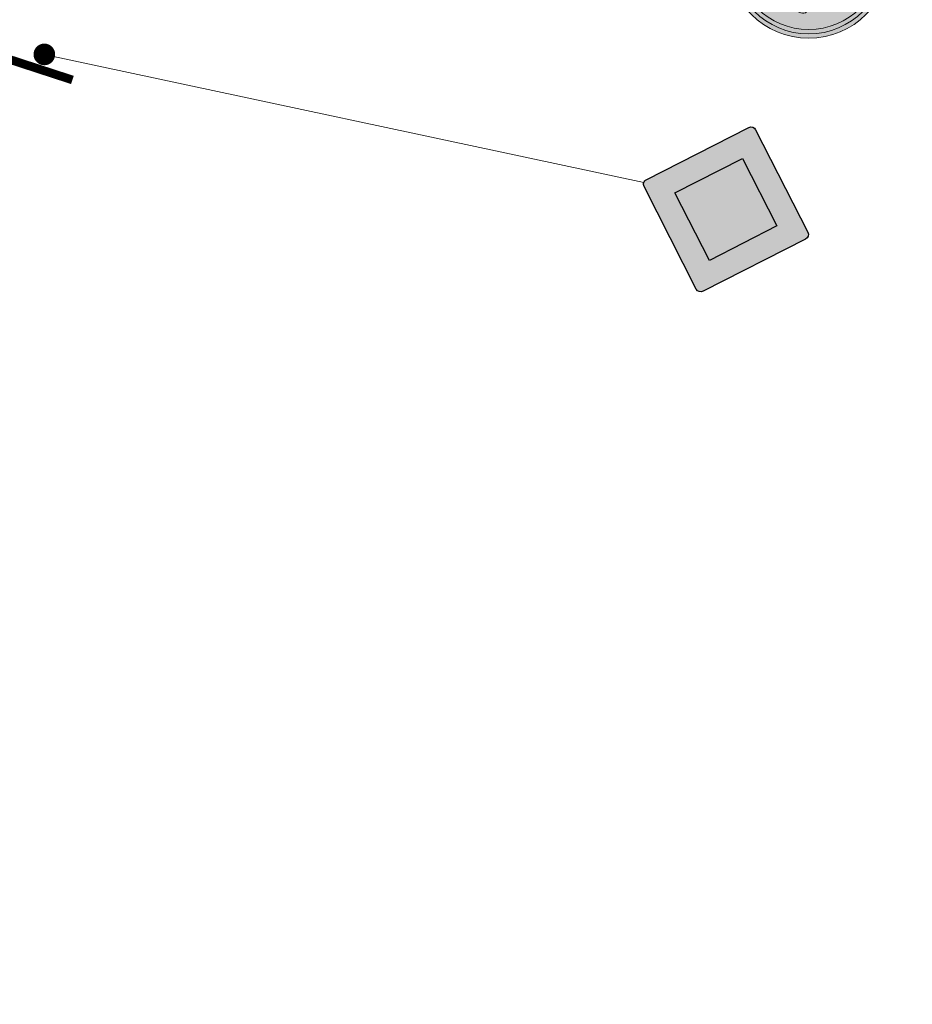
# Model space of a CAD drawing. Header units: metres. Extents: x 232695 to 233536, y 552964 to 554401.
# Tile 2 of 23: x 233133 to 233153, y 553333 to 553356. Entities that reach past the tile are written whole.
import ezdxf

# ---------------------------------------------------------------- set-up
doc = ezdxf.new("R2010")
doc.units = ezdxf.units.M
doc.linetypes.add('VW-3-3_STREEP', pattern=[6, 3, -3])
doc.layers.add('N-WE-VW-MARKERING_LANGS_STREEP_33-G', color=7, linetype='VW-3-3_STREEP', lineweight=13, true_color=0xffffff)
for name, color, linetype, lineweight in [('N-WE-VW-VERKEERSTEKEN_BORD-AANPIJLING-T18', 7, 'Continuous', 13), ('N-WE-VW-VERKEERSTEKEN_BORD-S', 7, 'Continuous', 25), ('N-WE-VW-VERKEERSTEKEN_PAAL-S', 7, 'Continuous', 25)]:
    doc.layers.add(name, color=color, linetype=linetype, lineweight=lineweight)

# ---------------------------------------------------------------- blocks, each defined once
blk = doc.blocks.new('*U10')
at = {"const_width": 0.25, "flags": 128}
blk.add_lwpolyline([(0.1276787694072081, -0.01190561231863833, 1), (-0.1207321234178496, 0.01623738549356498, 1)], format="xyb", close=True, dxfattribs=at)
at = {"const_width": 0.2, "flags": 128}
blk.add_lwpolyline([(0.7578622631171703, -0.445603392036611), (-0.8319674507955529, -0.2654882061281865)], dxfattribs=at)
blk = doc.blocks.new('B01')
h = blk.add_hatch(color=255)
edge = h.paths.add_edge_path()
edge.add_line((0.520692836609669, 0.4914287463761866), (0.9914287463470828, 0.02069283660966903))
edge.add_arc((0.9707359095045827, -2.328306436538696e-10), 0.02926409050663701, -44.999999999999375, 44.999999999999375, ccw=False)
edge.add_line((0.9914287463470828, -0.02069283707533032), (0.5206928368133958, -0.4914287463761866))
edge.add_arc((0.5, -0.4707359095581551), 0.02926409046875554, 225.0000000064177, 314.99999999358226, ccw=False)
edge.add_line((0.4793071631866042, -0.4914287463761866), (0.008571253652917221, -0.02069283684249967))
edge.add_arc((0.02926409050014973, 0), 0.02926409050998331, 135.0000000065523, 224.9999999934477, ccw=False)
edge.add_line((0.008571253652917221, 0.02069283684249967), (0.4793071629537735, 0.4914287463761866))
edge.add_arc((0.4999999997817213, 0.4707359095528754), 0.02926409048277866, 44.999999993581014, 135.0000000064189, ccw=False)
h.paths.add_polyline_path([(0.4999999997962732, 0.3100910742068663), (0.8100910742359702, -2.328306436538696e-10), (0.5000000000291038, -0.3100910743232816), (0.189908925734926, 0)], flags=16)
at = {"true_color": 0xfad505}
blk.add_hatch(color=40, dxfattribs=at).paths.add_polyline_path([(0.4999999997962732, 0.3100910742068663), (0.8100910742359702, -2.328306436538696e-10), (0.5000000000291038, -0.3100910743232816), (0.189908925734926, 0)])
at = {"color": 250}
blk.add_lwpolyline([(0.520692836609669, 0.4914287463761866), (0.9914287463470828, 0.02069283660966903, -0.414213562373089), (0.9914287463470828, -0.02069283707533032), (0.5206928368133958, -0.4914287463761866, -0.4142135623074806), (0.4793071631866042, -0.4914287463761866), (0.008571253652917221, -0.02069283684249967, -0.414213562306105), (0.008571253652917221, 0.02069283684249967), (0.4793071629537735, 0.4914287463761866, -0.4142135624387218)], format="xyb", close=True, dxfattribs=at)
at = {"color": 40, "true_color": 0xfad505}
blk.add_lwpolyline([(0.4999999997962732, 0.3100910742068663), (0.8100910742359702, -2.328306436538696e-10), (0.5000000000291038, -0.3100910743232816), (0.189908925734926, 0)], close=True, dxfattribs=at)
blk = doc.blocks.new('N-SVW-VERKEERSTEKEN_BORD_G12A-SO')
at = {"true_color": 0x007dc8}
h = blk.add_hatch(color=152, dxfattribs=at)
h.dxf.hatch_style = 1
h.paths.add_polyline_path([(3.356918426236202, 1.154815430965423), (3.546040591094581, 1.219875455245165, 0.5778775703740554), (-2.833352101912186, 2.456545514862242), (-2.682239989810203, 2.325529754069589, -0.5778775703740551)])
h = blk.add_hatch(color=152, dxfattribs=at)
h.dxf.hatch_style = 1
h.paths.add_polyline_path([(-3.35, 0, 1), (3.35, 0, 1)])
h.paths.add_polyline_path([(-0.05489022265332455, 1.663209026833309), (-0.2368011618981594, 1.958814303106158, 0.2553060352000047), (-0.3137206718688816, 2.000828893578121), (-0.7132546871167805, 2.000828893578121), (-0.6119572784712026, 2.237174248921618, -0.3183027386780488), (-0.4769093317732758, 2.332838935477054), (-0.2574392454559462, 2.332838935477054), (-0.2574392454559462, 2.546676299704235), (-0.5331907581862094, 2.546676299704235, 0.3213273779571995), (-0.7639033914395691, 2.411628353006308), (-1.157804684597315, 1.528161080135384), (-1.287219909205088, 1.550646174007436), (-1.287219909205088, 1.719490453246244, 0.1068023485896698), (-1.664245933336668, 1.651943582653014), (-1.591112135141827, 1.494364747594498, 0.6710616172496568), (-1.655304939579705, 0.2490095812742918, 0.9483494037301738), (-0.9608425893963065, 1.449348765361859), (-0.8201619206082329, 1.775726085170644), (-0.2524832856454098, 0.8483395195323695, 0.2610761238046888), (-0.09990620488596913, 0.7628435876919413), (0.5247306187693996, 0.7628435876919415, 0.9315490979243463), (1.903419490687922, 0.8585082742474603, 0.9228273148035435), (0.5303633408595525, 0.9710711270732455), (0.00124606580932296, 0.9710710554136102, -0.2552017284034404), (-0.12239129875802, 1.038572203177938), (-0.2236887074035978, 1.196151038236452), (-0.04952293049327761, 1.572598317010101, 0.2513456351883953)], flags=16)
h.paths.add_polyline_path([(-1.234402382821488, 1.333895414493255), (-1.443895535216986, 0.8789584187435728, 1), (-1.254757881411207, 0.7918627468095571), (-1.045264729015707, 1.246799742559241, -0.8633696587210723), (-1.520287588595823, 0.4252713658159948, -0.929508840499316)], flags=0)
h.paths.add_polyline_path([(0.5190978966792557, 2.000828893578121), (1.717722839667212, 2.000828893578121), (1.717722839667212, 1.719490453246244), (1.16621981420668, 1.719490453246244, 0.1366086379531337), (0.7054305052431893, 1.559138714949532, -0.4856487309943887), (0.5866447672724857, 1.584396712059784), (0.4433471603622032, 1.890461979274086, -0.5265277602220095)], flags=16)
h.paths.add_polyline_path([(-0.5556418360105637, 0.04230770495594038), (-0.3305959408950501, 0.04254207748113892), (-0.3305959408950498, -0.1149909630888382), (-0.5275580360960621, -0.1149909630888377, 0.3458606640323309), (-0.6513101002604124, -0.1901433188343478), (-0.7413954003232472, -0.4301486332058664), (0.564113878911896, -0.4301486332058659), (0.6372934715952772, -0.2725697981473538), (0.4122135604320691, -0.2725697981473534, -1), (0.4122135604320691, -0.1149909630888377), (0.9917886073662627, -0.1149909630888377), (0.9917886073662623, -0.2725697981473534), (0.8060919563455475, -0.2725697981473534), (0.6823094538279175, -0.5482984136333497), (0.8904911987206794, -0.9534422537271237, -0.3180092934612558), (1.737378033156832, -1.177270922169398, -0.4761740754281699), (1.514794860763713, -2.321085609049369, -0.5293484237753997), (0.4009481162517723, -1.735657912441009), (0.04077446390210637, -1.735657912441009), (-0.8539353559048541, -0.7452605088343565), (-0.9327247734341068, -0.975973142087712, -0.427470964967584), (-0.5950982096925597, -2.017348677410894, -0.4733002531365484), (-1.738981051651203, -2.240034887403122, -0.7942654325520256), (-1.079015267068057, -0.9196917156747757), (-0.8089193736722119, -0.148787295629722, -0.3343475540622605)], flags=16)
h.paths.add_polyline_path([(1.689078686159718, 0.8832194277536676, -0.929508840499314), (0.7441778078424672, 0.7628435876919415), (1.245032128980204, 0.7628435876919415, 1), (1.245032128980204, 0.9710711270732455), (0.7441778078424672, 0.9710711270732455, -0.8633696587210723)], flags=0)
h.paths.add_polyline_path([(-0.7864113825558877, -0.5820489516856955), (0.4909800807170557, -0.5820489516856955), (0.06330535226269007, -1.527430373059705)], flags=0)
h.paths.add_polyline_path([(-1.135296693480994, -1.07727055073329), (-1.332258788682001, -1.634360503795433, 1.053204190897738), (-1.180312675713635, -1.679376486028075), (-0.988983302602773, -1.12791925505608, -0.5422541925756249), (-0.8795759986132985, -2.11751120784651, -0.6326380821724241), (-1.855575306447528, -1.6568455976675, -0.4799026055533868)], flags=0)
h.paths.add_polyline_path([(0.5979102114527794, -0.7283623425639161), (0.7498105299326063, -1.020989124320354, 0.2341669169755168), (0.4009481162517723, -1.578079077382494), (0.2096187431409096, -1.578079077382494)], flags=0)
h.paths.add_polyline_path([(0.8229901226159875, -1.167302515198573), (1.036804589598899, -1.578079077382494), (0.564113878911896, -1.578079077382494, -0.2160576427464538)], flags=0)
h.paths.add_polyline_path([(0.9636707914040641, -1.094122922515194, -0.5642606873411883), (1.744430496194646, -1.74783627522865, -0.3964878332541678), (1.099204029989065, -2.250804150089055, -0.3501344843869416), (0.564113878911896, -1.735657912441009), (1.166219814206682, -1.735657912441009, 0.5661508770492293), (1.233766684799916, -1.623095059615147)], flags=0)
at = {"true_color": 0xffffff}
h = blk.add_hatch(color=7, dxfattribs=at)
h.dxf.hatch_style = 1
h.paths.add_polyline_path([(-2.682239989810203, 2.325529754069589), (-2.531127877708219, 2.194513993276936, -0.5778775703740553), (3.167796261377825, 1.089755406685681), (3.356918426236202, 1.154815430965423, 0.5778775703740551)])
at = {"true_color": 0x007dc8}
h = blk.add_hatch(color=152, dxfattribs=at)
h.dxf.hatch_style = 1
h.paths.add_polyline_path([(-2.682239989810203, 2.325529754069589), (-2.833352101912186, 2.456545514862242, 0.1804943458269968), (-3.75, 0, 0.4142135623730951), (0, -3.75), (0, -3.55, -0.4142135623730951), (-3.55, 0, -0.1804943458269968)])
at = {"true_color": 0xffffff}
h = blk.add_hatch(color=7, dxfattribs=at)
h.dxf.hatch_style = 1
h.paths.add_polyline_path([(-3.35, 0, -0.1804943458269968), (-2.531127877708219, 2.194513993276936), (-2.682239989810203, 2.325529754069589, 0.1804943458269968), (-3.55, 0, 0.4142135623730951), (0, -3.55), (0, -3.35, -0.4142135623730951)])
h = blk.add_hatch(color=7, dxfattribs=at)
h.dxf.hatch_style = 1
h.paths.add_polyline_path([(-0.05489022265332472, 1.663209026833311), (-0.2368011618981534, 1.958814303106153, 0.2553060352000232), (-0.3137206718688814, 2.000828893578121), (-0.713254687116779, 2.00082889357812), (-0.6119572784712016, 2.237174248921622, -0.3183027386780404), (-0.4769093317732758, 2.332838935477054), (-0.257439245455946, 2.332838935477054), (-0.257439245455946, 2.546676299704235), (-0.5331907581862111, 2.546676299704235, 0.3213273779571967), (-0.7639033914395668, 2.411628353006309), (-1.157804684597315, 1.528161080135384), (-1.287219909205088, 1.550646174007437), (-1.287219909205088, 1.719490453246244, 0.1068023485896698), (-1.664245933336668, 1.651943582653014), (-1.591112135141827, 1.494364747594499, 0.671061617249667), (-1.65530493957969, 0.2490095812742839, 0.9483494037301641), (-0.9608425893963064, 1.449348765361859), (-0.8201619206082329, 1.775726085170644), (-0.2518065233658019, 0.8472428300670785, 0.2591533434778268), (-0.09990620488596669, 0.7628435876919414), (0.5247306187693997, 0.7628435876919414, 0.9315490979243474), (1.903419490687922, 0.8585082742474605, 0.9228273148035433), (0.5303633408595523, 0.9710711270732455), (0.001391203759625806, 0.9710711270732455, -0.2554646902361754), (-0.1223912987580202, 1.038572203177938), (-0.2236887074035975, 1.196151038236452), (-0.04925750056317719, 1.573177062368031, 0.2495832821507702)])
h.paths.add_polyline_path([(-1.520287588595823, 0.425271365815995, -0.9295088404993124), (-1.234402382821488, 1.333895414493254), (-1.443895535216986, 0.8789584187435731, 1), (-1.254757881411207, 0.7918627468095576), (-1.045264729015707, 1.246799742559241, -0.8633696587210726)], flags=16)
h.paths.add_polyline_path([(1.689078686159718, 0.8832194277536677, -0.9295088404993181), (0.744177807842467, 0.7628435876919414), (1.245032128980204, 0.7628435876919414, 1), (1.245032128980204, 0.9710711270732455), (0.744177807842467, 0.9710711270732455, -0.8633696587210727)], flags=16)
h = blk.add_hatch(color=7, dxfattribs=at)
h.dxf.hatch_style = 1
h.paths.add_polyline_path([(1.166219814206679, 1.719490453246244), (1.717722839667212, 1.719490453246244), (1.717722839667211, 2.000828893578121), (0.5190978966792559, 2.000828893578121, 0.5721557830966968), (0.4481691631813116, 1.880162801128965), (0.5866447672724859, 1.584396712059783, 0.4363209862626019), (0.6951614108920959, 1.551910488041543, -0.1401265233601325)])
at = {"true_color": 0x007dc8}
h = blk.add_hatch(color=152, dxfattribs=at)
h.dxf.hatch_style = 1
h.paths.add_polyline_path([(-1.045264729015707, 1.246799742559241), (-1.254757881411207, 0.7918627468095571, -1), (-1.443895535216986, 0.8789584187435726), (-1.234402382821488, 1.333895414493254, 0.9295088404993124), (-1.520287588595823, 0.425271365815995, 0.8633696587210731)])
h = blk.add_hatch(color=152, dxfattribs=at)
h.dxf.hatch_style = 1
h.paths.add_polyline_path([(3.75, 0, 0.08302223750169), (3.546040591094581, 1.219875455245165), (3.356918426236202, 1.154815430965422, -0.08302223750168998), (3.55, 0, -0.4142135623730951), (0, -3.55), (0, -3.75, 0.4142135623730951)])
at = {"true_color": 0xffffff}
h = blk.add_hatch(color=7, dxfattribs=at)
h.dxf.hatch_style = 1
h.paths.add_polyline_path([(3.356918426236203, 1.154815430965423), (3.167796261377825, 1.08975540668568, -0.08302223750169), (3.35, 0, -0.4142135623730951), (0, -3.35), (0, -3.55, 0.4142135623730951), (3.55, 0, 0.08302223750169)])
at = {"true_color": 0x007dc8}
h = blk.add_hatch(color=152, dxfattribs=at)
h.dxf.hatch_style = 1
h.paths.add_polyline_path([(0.744177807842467, 0.9710711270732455), (1.245032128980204, 0.9710711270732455, -1), (1.245032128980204, 0.7628435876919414), (0.744177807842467, 0.7628435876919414, 0.9295088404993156), (1.689078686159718, 0.8832194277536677, 0.8633696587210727)])
at = {"true_color": 0xffffff}
h = blk.add_hatch(color=7, dxfattribs=at)
h.dxf.hatch_style = 1
h.paths.add_polyline_path([(0.6823094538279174, -0.5482984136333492), (0.8060919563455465, -0.2725697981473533), (0.9917886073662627, -0.2725697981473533), (0.9917886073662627, -0.1149909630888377), (0.412213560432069, -0.1149909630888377, 1), (0.412213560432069, -0.2725697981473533), (0.6372934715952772, -0.2725697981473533), (0.5641138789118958, -0.4301486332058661), (-0.7413954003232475, -0.4301486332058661), (-0.6513101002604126, -0.190143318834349, -0.3458606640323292), (-0.5275580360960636, -0.1149909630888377), (-0.3305959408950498, -0.1149909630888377), (-0.3305959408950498, 0.04254207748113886), (-0.5556418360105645, 0.04230770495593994, 0.3343475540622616), (-0.8089193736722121, -0.1487872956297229), (-1.079015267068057, -0.9196917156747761, 0.7942654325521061), (-1.738981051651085, -2.240034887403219, 0.4733002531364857), (-0.5950982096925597, -2.017348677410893, 0.427470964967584), (-0.932724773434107, -0.9759731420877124), (-0.853935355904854, -0.7452605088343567), (0.04077446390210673, -1.735657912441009), (0.4009481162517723, -1.735657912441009, 0.5293484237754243), (1.514794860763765, -2.321085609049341, 0.4761740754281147), (1.73737803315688, -1.177270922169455, 0.3180092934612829), (0.8904911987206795, -0.9534422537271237)])
h.paths.add_polyline_path([(-0.7864113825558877, -0.5820489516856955), (0.4909800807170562, -0.5820489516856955), (0.06330535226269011, -1.527430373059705)], flags=16)
h.paths.add_polyline_path([(-0.9889833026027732, -1.127919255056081, -0.5422541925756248), (-0.8795759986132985, -2.117511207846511, -0.6326380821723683), (-1.855575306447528, -1.656845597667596, -0.479902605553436), (-1.135296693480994, -1.07727055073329), (-1.332258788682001, -1.634360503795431, 1.053204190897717), (-1.180312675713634, -1.679376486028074)], flags=16)
h.paths.add_polyline_path([(0.5979102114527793, -0.7283623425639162), (0.7498105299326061, -1.020989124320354, 0.2341669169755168), (0.4009481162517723, -1.578079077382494), (0.2096187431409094, -1.578079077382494)], flags=16)
h.paths.add_polyline_path([(0.822990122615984, -1.167302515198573), (1.036804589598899, -1.578079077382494), (0.5641138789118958, -1.578079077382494, -0.2160576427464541)], flags=16)
h.paths.add_polyline_path([(0.5641138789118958, -1.735657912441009), (1.166219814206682, -1.735657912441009, 0.566150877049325), (1.233766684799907, -1.623095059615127), (0.9636707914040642, -1.094122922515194, -0.5642606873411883), (1.744430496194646, -1.74783627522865, -0.3964878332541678), (1.099204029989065, -2.250804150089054, -0.3501344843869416)], flags=16)
at = {"true_color": 0x007dc8}
h = blk.add_hatch(color=152, dxfattribs=at)
h.dxf.hatch_style = 1
h.paths.add_polyline_path([(0.4909800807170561, -0.5820489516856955), (-0.7864113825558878, -0.5820489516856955), (0.06330535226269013, -1.527430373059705)])
h = blk.add_hatch(color=152, dxfattribs=at)
h.dxf.hatch_style = 1
h.paths.add_polyline_path([(0.2096187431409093, -1.578079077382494), (0.4009481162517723, -1.578079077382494, -0.2341669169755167), (0.7498105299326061, -1.020989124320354), (0.5979102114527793, -0.7283623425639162)])
h = blk.add_hatch(color=152, dxfattribs=at)
h.dxf.hatch_style = 1
h.paths.add_polyline_path([(-1.180312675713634, -1.679376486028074, -1.05320419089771), (-1.332258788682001, -1.634360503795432), (-1.135296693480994, -1.07727055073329, 0.479902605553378), (-1.855575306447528, -1.656845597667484, 0.6326380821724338), (-0.8795759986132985, -2.117511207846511, 0.5422541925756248), (-0.9889833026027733, -1.12791925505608)])
h = blk.add_hatch(color=152, dxfattribs=at)
h.dxf.hatch_style = 1
h.paths.add_polyline_path([(0.5641138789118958, -1.735657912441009, 0.3501344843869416), (1.099204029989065, -2.250804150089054, 0.3964878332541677), (1.744430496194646, -1.74783627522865, 0.5642606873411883), (0.9636707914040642, -1.094122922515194), (1.291241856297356, -1.735657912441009)])
h = blk.add_hatch(color=152, dxfattribs=at)
h.dxf.hatch_style = 1
h.paths.add_polyline_path([(1.036804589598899, -1.578079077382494), (0.8229901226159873, -1.167302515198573, 0.2160576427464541), (0.5641138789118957, -1.578079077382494)])
at = {"color": 7, "lineweight": 0, "true_color": 0xffffff}
for points in [[(0.5303633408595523, 0.9710711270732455, -0.9228273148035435), (1.903419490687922, 0.8585082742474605, -0.931549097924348), (0.5247306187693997, 0.7628435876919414), (-0.09990620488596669, 0.7628435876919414, -0.2591533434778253), (-0.2518065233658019, 0.8472428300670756), (-0.8201619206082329, 1.775726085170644), (-0.9608425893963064, 1.449348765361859, -0.9483494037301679), (-1.655304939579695, 0.2490095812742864, -0.6710616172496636), (-1.591112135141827, 1.494364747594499), (-1.664245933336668, 1.651943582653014, -0.1068023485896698), (-1.287219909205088, 1.719490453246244), (-1.287219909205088, 1.550646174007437), (-1.157804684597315, 1.528161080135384), (-0.7639033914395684, 2.411628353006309, -0.3213273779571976), (-0.5331907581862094, 2.546676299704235), (-0.257439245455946, 2.546676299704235), (-0.257439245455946, 2.332838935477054), (-0.4769093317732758, 2.332838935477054, 0.3183027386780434), (-0.6119572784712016, 2.237174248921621), (-0.7132546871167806, 2.000828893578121), (-0.3137206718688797, 2.000828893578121, -0.2655979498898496), (-0.2349541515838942, 1.955812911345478), (-0.05489022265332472, 1.663209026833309, -0.2495832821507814), (-0.04925750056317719, 1.573177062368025), (-0.2236887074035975, 1.196151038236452), (-0.1223912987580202, 1.038572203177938, 0.2554646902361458), (0.001391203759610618, 0.9710711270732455)], [(1.717722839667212, 2.000828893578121), (0.5190978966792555, 2.000828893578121, 0.5265277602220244), (0.4433471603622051, 1.890461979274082), (0.5866447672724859, 1.584396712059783, 0.4856487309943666), (0.7054305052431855, 1.559138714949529, -0.1366086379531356), (1.166219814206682, 1.719490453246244), (1.717722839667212, 1.719490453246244)], [(-1.045264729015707, 1.246799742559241, -0.8633696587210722), (-1.520287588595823, 0.425271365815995, -0.9295088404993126), (-1.234402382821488, 1.333895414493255), (-1.443895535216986, 0.8789584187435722, 0.9999999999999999), (-1.254757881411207, 0.7918627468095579)], [(0.744177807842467, 0.9710711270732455, -0.8633696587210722), (1.689078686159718, 0.8832194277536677, -0.9295088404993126), (0.744177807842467, 0.7628435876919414), (1.245032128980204, 0.7628435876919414, 0.9999999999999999), (1.245032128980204, 0.9710711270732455)], [(0.6823094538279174, -0.5482984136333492), (0.8060919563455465, -0.2725697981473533), (0.9917886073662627, -0.2725697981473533), (0.9917886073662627, -0.1149909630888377), (0.412213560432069, -0.1149909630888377, 0.9999999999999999), (0.412213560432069, -0.2725697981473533), (0.6372934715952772, -0.2725697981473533), (0.5641138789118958, -0.4301486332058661), (-0.7413954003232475, -0.4301486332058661), (-0.6513101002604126, -0.1901433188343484, -0.3458606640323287), (-0.5275580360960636, -0.1149909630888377), (-0.3305959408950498, -0.1149909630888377), (-0.3305959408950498, 0.04254207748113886), (-0.5556418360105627, 0.04230770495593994, 0.3343475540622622), (-0.8089193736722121, -0.1487872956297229), (-1.079015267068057, -0.9196917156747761, 0.7942654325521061), (-1.738981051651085, -2.240034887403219, 0.4733002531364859), (-0.5950982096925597, -2.017348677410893, 0.4274709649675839), (-0.932724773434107, -0.9759731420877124), (-0.853935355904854, -0.7452605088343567), (0.04077446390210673, -1.735657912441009), (0.4009481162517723, -1.735657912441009, 0.5293484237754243), (1.514794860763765, -2.321085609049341, 0.4761740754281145), (1.73737803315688, -1.177270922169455, 0.3180092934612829), (0.8904911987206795, -0.9534422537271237)], [(0.5979102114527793, -0.7283623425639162), (0.2096187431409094, -1.578079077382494), (0.4009481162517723, -1.578079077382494, -0.2341669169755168), (0.7498105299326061, -1.020989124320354)], [(-0.9889833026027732, -1.12791925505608, -0.5422541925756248), (-0.8795759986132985, -2.117511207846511, -0.6326380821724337), (-1.855575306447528, -1.656845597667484, -0.479902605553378), (-1.135296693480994, -1.07727055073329), (-1.332258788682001, -1.634360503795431, 1.053204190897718), (-1.180312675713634, -1.679376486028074)], [(0.9636707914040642, -1.094122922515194, -0.5642606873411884), (1.744430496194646, -1.74783627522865, -0.3964878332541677), (1.099204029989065, -2.250804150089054, -0.3501344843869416), (0.5641138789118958, -1.735657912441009), (1.166219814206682, -1.735657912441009, 0.5661508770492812), (1.233766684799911, -1.623095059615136)], [(1.036804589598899, -1.578079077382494), (0.8229901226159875, -1.167302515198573, 0.2160576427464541), (0.5641138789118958, -1.578079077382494)]]:
    blk.add_lwpolyline(points, format="xyb", close=True, dxfattribs=at)
blk.add_lwpolyline([(0.4909800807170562, -0.5820489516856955), (-0.7864113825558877, -0.5820489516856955), (0.06330535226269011, -1.527430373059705)], close=True, dxfattribs=at)
at = {"color": 152, "lineweight": 0, "true_color": 0x007dc8}
blk.add_circle((0, 0), 3.75, dxfattribs=at)
at = {"color": 7, "lineweight": 0, "true_color": 0xffffff}
for radius in [3.55, 3.35]:
    blk.add_circle((0, 0), radius, dxfattribs=at)

msp = doc.modelspace()

# ---------------------------------------------------------------- linework, layer by layer
at = {"layer": 'N-WE-VW-MARKERING_LANGS_STREEP_33-G', "ltscale": 2, "const_width": 0.1, "flags": 128}
msp.add_lwpolyline([(233091.9708000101, 553251.5425639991), (233099.8057952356, 553284.7518644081, -0.02115147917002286), (233135.072873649, 553398.2420262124)], format="xyb", dxfattribs=at)
at = {"layer": 'N-WE-VW-VERKEERSTEKEN_BORD-AANPIJLING-T18'}
msp.add_line((233146.9963729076, 553352.4366661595), (233133.1265534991, 553355.4003085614), dxfattribs=at)

# ---------------------------------------------------------------- block references
at = {"layer": 'N-WE-VW-VERKEERSTEKEN_BORD-S'}
for name, p, xscale, yscale, zscale, rotation in [('N-SVW-VERKEERSTEKEN_BORD_G12A-SO', (233150.812546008, 553357.6511505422), 0.4999999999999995, 0.4999999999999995, 0.4999999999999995, 160.3008122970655), ('B01', (233148.2792341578, 553349.9158990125), 3.999999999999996, 3.999999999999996, 3.999999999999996, 71.97231674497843)]:
    msp.add_blockref(name, p, dxfattribs=dict(at, xscale=xscale, yscale=yscale, zscale=zscale, rotation=rotation))
at = {"layer": 'N-WE-VW-VERKEERSTEKEN_PAAL-S', "rotation": 348.3959820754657}
msp.add_blockref('*U10', (233133.1265534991, 553355.4003085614), dxfattribs=at)

doc.saveas('drawing.dxf')
